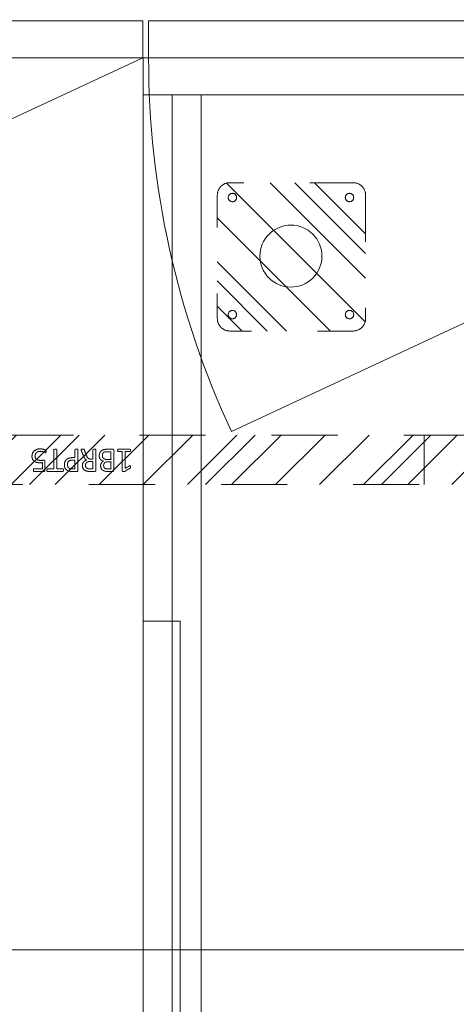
# Model space of a CAD drawing. Header units: inches. Extents: x -416 to -272, y -73 to 47.
# Tile 29 of 206: x -364.34 to -355.53, y -44.59 to -24.73. Entities that reach past the tile are written whole.
import ezdxf

# ---------------------------------------------------------------- set-up
doc = ezdxf.new("R2010")
doc.units = ezdxf.units.IN
doc.header["$LTSCALE"] = 32
doc.header["$MEASUREMENT"] = 0
doc.linetypes.add('Dash Style-1', pattern=[0.083328, 0.041656, -0.041672])
for name, color, linetype, lineweight in [('DashLine', 7, 'Continuous', 13), ('DashLineFill', 7, 'Dash Style-1', 13), ('Drawing', 7, 'Continuous', 18), ('Metal-DeskStructure', 7, 'Continuous', 13), ('None', 7, 'Continuous', 18), ('SolidLine', 7, 'Continuous', 15)]:
    doc.layers.add(name, color=color, linetype=linetype, lineweight=lineweight)
pattern_1 = [(45, (0, 0), (-1.61302, 1.9357), []), (45, (-1.0608, 1.0608), (-0.472346, 0.416761), [])]

# ---------------------------------------------------------------- blocks, each defined once
blk = doc.blocks.new('Slate-CredenzaFoot (2D)')
at = {"layer": 'DashLineFill', "linetype": 'Continuous', "lineweight": 13}
h = blk.add_hatch(dxfattribs=at)
h.set_pattern_fill('Steel', color=253, style=0, pattern_type=2)
h.set_pattern_definition(pattern_1)
edge = h.paths.add_edge_path()
edge.add_arc((-1.246, 1.246), 0.25, 90, 180, ccw=False)
edge.add_line((-1.246, 1.496), (1.246, 1.496))
edge.add_arc((1.246, 1.246), 0.25, 0, 90, ccw=False)
edge.add_line((1.496, 1.246), (1.496, -1.246))
edge.add_arc((1.246, -1.246), 0.25, -90, 0, ccw=False)
edge.add_line((1.246, -1.496), (-1.246, -1.496))
edge.add_arc((-1.246, -1.246), 0.25, 180, 270, ccw=False)
edge.add_line((-1.496, -1.246), (-1.496, 1.246))
at = {"layer": 'DashLine', "flags": 128}
blk.add_lwpolyline([(-0.016, 0.616), (0.046, 0.613), (0.106, 0.604), (0.166, 0.589), (0.224, 0.568), (0.279, 0.542), (0.332, 0.511), (0.381, 0.474), (0.427, 0.433), (0.468, 0.387), (0.505, 0.338), (0.536, 0.285), (0.563, 0.23), (0.583, 0.172), (0.598, 0.112), (0.607, 0.051), (0.61, -0.01), (0.607, -0.071), (0.598, -0.132), (0.583, -0.192), (0.563, -0.25), (0.536, -0.305), (0.505, -0.358), (0.468, -0.407), (0.427, -0.453), (0.381, -0.494), (0.332, -0.53), (0.279, -0.562), (0.224, -0.588), (0.166, -0.609), (0.106, -0.624), (0.046, -0.633), (-0.016, -0.636), (-0.077, -0.633), (-0.138, -0.624), (-0.198, -0.609), (-0.255, -0.588), (-0.311, -0.562), (-0.364, -0.53), (-0.413, -0.494), (-0.458, -0.453), (-0.5, -0.407), (-0.536, -0.358), (-0.568, -0.305), (-0.594, -0.25), (-0.615, -0.192), (-0.63, -0.132), (-0.639, -0.071), (-0.642, -0.01), (-0.639, 0.051), (-0.63, 0.112), (-0.615, 0.172), (-0.594, 0.23), (-0.568, 0.285), (-0.536, 0.338), (-0.5, 0.387), (-0.458, 0.433), (-0.413, 0.474), (-0.364, 0.511), (-0.311, 0.542), (-0.255, 0.568), (-0.198, 0.589), (-0.138, 0.604), (-0.077, 0.613)], close=True, dxfattribs=at)
at = {"layer": 'DashLineFill', "flags": 128}
blk.add_lwpolyline([(-1.496, 1.246, -0.414214), (-1.246, 1.496), (1.246, 1.496, -0.414214), (1.496, 1.246), (1.496, -1.246, -0.414214), (1.246, -1.496), (-1.246, -1.496, -0.414214), (-1.496, -1.246)], format="xyb", close=True, dxfattribs=at)
at = {"layer": 'SolidLine', "flags": 128}
for points in [[(-1.197, 1.086), (-1.205, 1.087), (-1.213, 1.088), (-1.221, 1.09), (-1.229, 1.093), (-1.237, 1.096), (-1.244, 1.101), (-1.251, 1.106), (-1.257, 1.111), (-1.262, 1.117), (-1.267, 1.124), (-1.272, 1.131), (-1.275, 1.139), (-1.278, 1.147), (-1.28, 1.155), (-1.281, 1.163), (-1.282, 1.171), (-1.281, 1.179), (-1.28, 1.188), (-1.278, 1.196), (-1.275, 1.204), (-1.272, 1.211), (-1.267, 1.218), (-1.262, 1.225), (-1.257, 1.231), (-1.251, 1.237), (-1.244, 1.242), (-1.237, 1.246), (-1.229, 1.249), (-1.221, 1.252), (-1.213, 1.254), (-1.205, 1.255), (-1.197, 1.256), (-1.189, 1.255), (-1.18, 1.254), (-1.172, 1.252), (-1.165, 1.249), (-1.157, 1.246), (-1.15, 1.242), (-1.143, 1.237), (-1.137, 1.231), (-1.131, 1.225), (-1.127, 1.218), (-1.122, 1.211), (-1.119, 1.204), (-1.116, 1.196), (-1.114, 1.188), (-1.113, 1.179), (-1.112, 1.171), (-1.113, 1.163), (-1.114, 1.155), (-1.116, 1.147), (-1.119, 1.139), (-1.122, 1.131), (-1.127, 1.124), (-1.131, 1.117), (-1.137, 1.111), (-1.143, 1.106), (-1.15, 1.101), (-1.157, 1.096), (-1.165, 1.093), (-1.172, 1.09), (-1.18, 1.088), (-1.189, 1.087)], [(1.165, 1.086), (1.157, 1.087), (1.149, 1.088), (1.141, 1.09), (1.133, 1.093), (1.125, 1.096), (1.118, 1.101), (1.112, 1.106), (1.105, 1.111), (1.1, 1.117), (1.095, 1.124), (1.091, 1.131), (1.087, 1.139), (1.084, 1.147), (1.082, 1.155), (1.081, 1.163), (1.081, 1.171), (1.081, 1.179), (1.082, 1.188), (1.084, 1.196), (1.087, 1.204), (1.091, 1.211), (1.095, 1.218), (1.1, 1.225), (1.105, 1.231), (1.112, 1.237), (1.118, 1.242), (1.125, 1.246), (1.133, 1.249), (1.141, 1.252), (1.149, 1.254), (1.157, 1.255), (1.165, 1.256), (1.174, 1.255), (1.182, 1.254), (1.19, 1.252), (1.198, 1.249), (1.205, 1.246), (1.212, 1.242), (1.219, 1.237), (1.225, 1.231), (1.231, 1.225), (1.236, 1.218), (1.24, 1.211), (1.244, 1.204), (1.246, 1.196), (1.248, 1.188), (1.25, 1.179), (1.25, 1.171), (1.25, 1.163), (1.248, 1.155), (1.246, 1.147), (1.244, 1.139), (1.24, 1.131), (1.236, 1.124), (1.231, 1.117), (1.225, 1.111), (1.219, 1.106), (1.212, 1.101), (1.205, 1.096), (1.198, 1.093), (1.19, 1.09), (1.182, 1.088), (1.174, 1.087)], [(-1.197, -1.276), (-1.205, -1.275), (-1.213, -1.274), (-1.221, -1.272), (-1.229, -1.269), (-1.237, -1.266), (-1.244, -1.261), (-1.251, -1.257), (-1.257, -1.251), (-1.262, -1.245), (-1.267, -1.238), (-1.272, -1.231), (-1.275, -1.223), (-1.278, -1.216), (-1.28, -1.208), (-1.281, -1.199), (-1.282, -1.191), (-1.281, -1.183), (-1.28, -1.175), (-1.278, -1.167), (-1.275, -1.159), (-1.272, -1.151), (-1.267, -1.144), (-1.262, -1.137), (-1.257, -1.131), (-1.251, -1.126), (-1.244, -1.121), (-1.237, -1.116), (-1.229, -1.113), (-1.221, -1.11), (-1.213, -1.108), (-1.205, -1.107), (-1.197, -1.106), (-1.189, -1.107), (-1.18, -1.108), (-1.172, -1.11), (-1.165, -1.113), (-1.157, -1.116), (-1.15, -1.121), (-1.143, -1.126), (-1.137, -1.131), (-1.131, -1.137), (-1.127, -1.144), (-1.122, -1.151), (-1.119, -1.159), (-1.116, -1.167), (-1.114, -1.175), (-1.113, -1.183), (-1.112, -1.191), (-1.113, -1.199), (-1.114, -1.208), (-1.116, -1.216), (-1.119, -1.223), (-1.122, -1.231), (-1.127, -1.238), (-1.131, -1.245), (-1.137, -1.251), (-1.143, -1.257), (-1.15, -1.261), (-1.157, -1.266), (-1.165, -1.269), (-1.172, -1.272), (-1.18, -1.274), (-1.189, -1.275)], [(1.165, -1.276), (1.157, -1.275), (1.149, -1.274), (1.141, -1.272), (1.133, -1.269), (1.125, -1.266), (1.118, -1.261), (1.112, -1.257), (1.105, -1.251), (1.1, -1.245), (1.095, -1.238), (1.091, -1.231), (1.087, -1.223), (1.084, -1.216), (1.082, -1.208), (1.081, -1.199), (1.081, -1.191), (1.081, -1.183), (1.082, -1.175), (1.084, -1.167), (1.087, -1.159), (1.091, -1.151), (1.095, -1.144), (1.1, -1.137), (1.105, -1.131), (1.112, -1.126), (1.118, -1.121), (1.125, -1.116), (1.133, -1.113), (1.141, -1.11), (1.149, -1.108), (1.157, -1.107), (1.165, -1.106), (1.174, -1.107), (1.182, -1.108), (1.19, -1.11), (1.198, -1.113), (1.205, -1.116), (1.212, -1.121), (1.219, -1.126), (1.225, -1.131), (1.231, -1.137), (1.236, -1.144), (1.24, -1.151), (1.244, -1.159), (1.246, -1.167), (1.248, -1.175), (1.25, -1.183), (1.25, -1.191), (1.25, -1.199), (1.248, -1.208), (1.246, -1.216), (1.244, -1.223), (1.24, -1.231), (1.236, -1.238), (1.231, -1.245), (1.225, -1.251), (1.219, -1.257), (1.212, -1.261), (1.205, -1.266), (1.198, -1.269), (1.19, -1.272), (1.182, -1.274), (1.174, -1.275)]]:
    blk.add_lwpolyline(points, close=True, dxfattribs=at)
blk = doc.blocks.new('Group-3')
at = {"layer": 'DashLine', "flags": 128}
for points in [[(0.748, -16.819), (47.244, -16.819), (47.244, -17.409), (0.748, -17.409)], [(11.368, -17.244), (35.994, -17.244), (35.994, -17.992), (11.368, -17.992)]]:
    blk.add_lwpolyline(points, close=True, dxfattribs=at)
at = {"layer": 'SolidLine', "flags": 128}
for points in [[(0, 0), (0.748, 0), (0.748, -17.992), (0, -17.992)], [(0, 0), (47.992, 0), (47.992, -17.992), (0, -17.992)]]:
    blk.add_lwpolyline(points, close=True, dxfattribs=at)
at = {"layer": 'None', "color": 7}
blk.add_blockref('Slate-CredenzaFoot (2D)', (4.016, -15), dxfattribs=at)
blk = doc.blocks.new('Group-4')
at = {"layer": 'None'}
blk.add_blockref('Group-3', (0, 0), dxfattribs=at)
blk = doc.blocks.new('SL Leg Credenza (2D)')
at = {"layer": 'None'}
blk.add_blockref('Group-4', (0, 0), dxfattribs=at)
at = {"layer": 'Drawing', "color": 0, "flags": 1}
for tag in ['Catalog', 'Custom', 'Option1', 'Option2', 'Option3', 'Option4', 'Option5', 'Option6', 'Option7', 'Option8', 'Option9', 'Option10', 'Option11', 'Option12', 'Tag', 'FinishGroup', 'Discount', 'Item2', 'Item3', 'Item6', 'Item8', 'Item9', 'Item10', 'Item12', 'Item13', 'Item16', 'Item18', 'Item19', 'Item20', 'Item21', 'Item22', 'Item23', 'Item24', 'Item25', 'Item1', 'Item4', 'Item5', 'Item7', 'Item11', 'Item14', 'Item15', 'Item17']:
    blk.add_attdef(tag, (-5.391, -58.515), '', height=0.00709, dxfattribs=at)
blk = doc.blocks.new('Group-83')
at = {"layer": 'DashLine', "flags": 128}
blk.add_lwpolyline([(1.114, -2.559), (70.894, -2.559), (70.894, -30), (1.114, -30)], close=True, dxfattribs=at)
at = {"layer": 'SolidLine', "flags": 128}
blk.add_lwpolyline([(1.114, -2.559), (70.894, -2.559), (70.894, -30), (1.114, -30)], close=True, dxfattribs=at)
blk = doc.blocks.new('Group-84')
at = {"layer": 'DashLine'}
for p, q in [((53.927, -12.008), (37.755, -19.549)), ((71.89, -12.008), (55.717, -19.549))]:
    blk.add_line(p, q, dxfattribs=at)
blk.add_arc((71.89, -12.008), 17.844, 180, 205, dxfattribs=at)
at = {"layer": 'SolidLine', "flags": 128}
for points in [[(36.083, -11.26), (53.927, -11.26), (53.927, -12.008), (36.083, -12.008)], [(54.045, -11.26), (71.89, -11.26), (71.89, -12.008), (54.045, -12.008)]]:
    blk.add_lwpolyline(points, close=True, dxfattribs=at)
blk = doc.blocks.new('Group-70')
at = {"layer": 'Metal-DeskStructure', "color": 7}
for points, knots in [([(9.57, -0.189), (9.57, -0.197), (9.568, -0.211), (9.559, -0.213), (9.44, -0.213), (9.321, -0.213), (9.318, -0.212), (9.314, -0.206), (9.312, -0.197), (9.312, -0.184), (9.314, -0.175), (9.316, -0.169), (9.321, -0.165), (9.37, -0.165), (9.417, -0.165), (9.417, 0.004), (9.417, 0.174), (9.374, 0.148), (9.331, 0.122), (9.325, 0.121), (9.316, 0.119), (9.312, 0.122), (9.31, 0.133), (9.31, 0.146), (9.31, 0.156), (9.312, 0.161), (9.316, 0.165), (9.319, 0.167), (9.371, 0.2), (9.423, 0.233), (9.425, 0.235), (9.428, 0.235), (9.434, 0.237), (9.451, 0.237), (9.469, 0.237), (9.474, 0.233), (9.476, 0.229), (9.476, 0.031), (9.476, -0.165), (9.517, -0.165), (9.561, -0.165), (9.565, -0.169), (9.569, -0.175), (9.57, -0.184), (9.57, -0.189)], [0, 0, 0, 0.00261, 0.007831, 0.010441, 0.176195, 0.178805, 0.181415, 0.184026, 0.186636, 0.188594, 0.190551, 0.192509, 0.194467, 0.244389, 0.244389, 0.424498, 0.424498, 0.47805, 0.47805, 0.484241, 0.490432, 0.496622, 0.502813, 0.507071, 0.510941, 0.514811, 0.518682, 0.518682, 0.576295, 0.576295, 0.578743, 0.58119, 0.583638, 0.590247, 0.593184, 0.596122, 0.599059, 0.911881, 0.911881, 0.976501, 0.982376, 0.988251, 0.994125, 1, 1, 1]), ([(9.942, -0.084), (9.942, -0.106), (9.93, -0.141), (9.912, -0.171), (9.884, -0.191), (9.835, -0.213), (9.727, -0.213), (9.661, -0.213), (9.646, -0.202), (9.646, 0.011), (9.646, 0.224), (9.661, 0.235), (9.719, 0.235), (9.811, 0.235), (9.862, 0.218), (9.895, 0.191), (9.914, 0.148), (9.914, 0.106), (9.906, 0.076), (9.892, 0.052), (9.868, 0.032), (9.855, 0.026), (9.873, 0.023), (9.905, 0.004), (9.929, -0.023), (9.942, -0.062), (9.942, -0.084)], [0, 0, 0, 0.031455, 0.06291, 0.094366, 0.125821, 0.188731, 0.266159, 0.275837, 0.285516, 0.435531, 0.44521, 0.454888, 0.521427, 0.574659, 0.627891, 0.681123, 0.734355, 0.762747, 0.791139, 0.819531, 0.847924, 0.847924, 0.885943, 0.923962, 0.961981, 1, 1, 1]), ([(10.308, -0.204), (10.308, -0.208), (10.306, -0.212), (10.299, -0.213), (10.286, -0.215), (10.267, -0.215), (10.256, -0.213), (10.249, -0.212), (10.245, -0.206), (10.243, -0.201), (10.223, -0.148), (10.203, -0.095), (10.195, -0.077), (10.181, -0.047), (10.158, -0.025), (10.129, -0.014), (10.089, -0.014), (10.07, -0.014), (10.07, -0.109), (10.07, -0.208), (10.066, -0.212), (10.059, -0.213), (10.048, -0.215), (10.031, -0.215), (10.02, -0.213), (10.013, -0.212), (10.009, -0.208), (10.009, 0.003), (10.009, 0.224), (10.024, 0.235), (10.079, 0.235), (10.144, 0.235), (10.166, 0.233), (10.175, 0.231), (10.201, 0.228), (10.241, 0.207), (10.267, 0.178), (10.282, 0.139), (10.282, 0.095), (10.269, 0.058), (10.247, 0.03), (10.214, 0.012), (10.195, 0.004), (10.206, -0.001), (10.225, -0.016), (10.24, -0.036), (10.253, -0.064), (10.26, -0.081), (10.28, -0.129), (10.3, -0.178), (10.306, -0.191), (10.308, -0.202), (10.308, -0.204)], [0, 0, 0, 0.004018, 0.008035, 0.012053, 0.01607, 0.020088, 0.024105, 0.028123, 0.03214, 0.03214, 0.070951, 0.070951, 0.084634, 0.098317, 0.112001, 0.125684, 0.138745, 0.138745, 0.202807, 0.205295, 0.207782, 0.21027, 0.212758, 0.214748, 0.216739, 0.218729, 0.220719, 0.332671, 0.339637, 0.346603, 0.391882, 0.407555, 0.423229, 0.423229, 0.466696, 0.510164, 0.553631, 0.597099, 0.640566, 0.684033, 0.727501, 0.770968, 0.770968, 0.798042, 0.825115, 0.852188, 0.879262, 0.879262, 0.958132, 0.958132, 0.979066, 1, 1, 1]), ([(10.646, 0.104), (10.646, 0.069), (10.624, 0.015), (10.583, -0.022), (10.524, -0.044), (10.457, -0.044), (10.432, -0.044), (10.432, -0.124), (10.432, -0.208), (10.428, -0.212), (10.421, -0.213), (10.41, -0.215), (10.393, -0.215), (10.382, -0.213), (10.375, -0.212), (10.371, -0.208), (10.371, 0.002), (10.371, 0.222), (10.386, 0.235), (10.443, 0.235), (10.506, 0.235), (10.531, 0.231), (10.568, 0.224), (10.605, 0.202), (10.633, 0.17), (10.646, 0.128), (10.646, 0.104)], [0, 0, 0, 0.066268, 0.132535, 0.198803, 0.26507, 0.303966, 0.303966, 0.429297, 0.43506, 0.440822, 0.446584, 0.452347, 0.456957, 0.461567, 0.466177, 0.470786, 0.728938, 0.745073, 0.761208, 0.845107, 0.870922, 0.896738, 0.922553, 0.948369, 0.974184, 1, 1, 1]), ([(10.996, 0.209), (10.996, 0.203), (10.996, 0.193), (10.992, 0.187), (10.987, 0.183), (10.922, 0.183), (10.859, 0.183), (10.859, -0.01), (10.859, -0.208), (10.856, -0.212), (10.848, -0.213), (10.837, -0.215), (10.82, -0.215), (10.809, -0.213), (10.802, -0.212), (10.798, -0.208), (10.798, -0.01), (10.798, 0.183), (10.736, 0.183), (10.671, 0.183), (10.665, 0.187), (10.664, 0.193), (10.662, 0.202), (10.662, 0.215), (10.664, 0.226), (10.665, 0.231), (10.671, 0.235), (10.829, 0.235), (10.987, 0.235), (10.992, 0.231), (10.996, 0.226), (10.996, 0.215), (10.996, 0.209)], [0, 0, 0, 0.003046, 0.005389, 0.007733, 0.010076, 0.089744, 0.089744, 0.335779, 0.340465, 0.345152, 0.349838, 0.354524, 0.360382, 0.36624, 0.372099, 0.377957, 0.6855, 0.6855, 0.785085, 0.788014, 0.790943, 0.793872, 0.796801, 0.798998, 0.801195, 0.803391, 0.805588, 0.991213, 0.99341, 0.995606, 0.997803, 1, 1, 1]), ([(11.299, -0.07), (11.299, -0.105), (11.275, -0.162), (11.23, -0.201), (11.169, -0.221), (11.11, -0.221), (11.073, -0.213), (11.044, -0.206), (11.025, -0.197), (11.02, -0.193), (11.018, -0.188), (11.016, -0.182), (11.016, -0.172), (11.016, -0.162), (11.018, -0.153), (11.02, -0.145), (11.024, -0.143), (11.029, -0.143), (11.044, -0.153), (11.068, -0.162), (11.105, -0.171), (11.153, -0.171), (11.191, -0.16), (11.219, -0.136), (11.236, -0.101), (11.236, -0.053), (11.223, -0.022), (11.195, 0.001), (11.151, 0.012), (11.101, 0.012), (11.07, 0.008), (11.048, 0.008), (11.038, 0.017), (11.038, 0.121), (11.038, 0.224), (11.049, 0.235), (11.159, 0.235), (11.262, 0.235), (11.265, 0.231), (11.269, 0.226), (11.271, 0.215), (11.271, 0.196), (11.263, 0.183), (11.174, 0.183), (11.09, 0.183), (11.09, 0.12), (11.09, 0.056), (11.103, 0.058), (11.129, 0.06), (11.184, 0.06), (11.241, 0.041), (11.278, 0.008), (11.299, -0.04), (11.299, -0.07)], [0, 0, 0, 0.016248, 0.032495, 0.048743, 0.064991, 0.07474, 0.084488, 0.094237, 0.103985, 0.113734, 0.123483, 0.133231, 0.143955, 0.155653, 0.167352, 0.17905, 0.190748, 0.214145, 0.237542, 0.260938, 0.284335, 0.304389, 0.324444, 0.344498, 0.364552, 0.381743, 0.398934, 0.416124, 0.433315, 0.445134, 0.456952, 0.465394, 0.473836, 0.532936, 0.541379, 0.549822, 0.625104, 0.627919, 0.630733, 0.633547, 0.636362, 0.642928, 0.649495, 0.749089, 0.749089, 0.824606, 0.824606, 0.840082, 0.855558, 0.891668, 0.927779, 0.963889, 1, 1, 1]), ([(9.853, 0.115), (9.853, 0.132), (9.844, 0.157), (9.823, 0.176), (9.792, 0.185), (9.737, 0.185), (9.705, 0.185), (9.705, 0.113), (9.705, 0.041), (9.739, 0.041), (9.796, 0.041), (9.825, 0.052), (9.844, 0.073), (9.853, 0.1), (9.853, 0.115)], [0, 0, 0, 0.074499, 0.148998, 0.223496, 0.297995, 0.395417, 0.395417, 0.61891, 0.61891, 0.724928, 0.793696, 0.862464, 0.931232, 1, 1, 1]), ([(10.219, 0.109), (10.219, 0.137), (10.195, 0.172), (10.168, 0.181), (10.158, 0.183), (10.136, 0.185), (10.095, 0.185), (10.07, 0.185), (10.07, 0.109), (10.07, 0.034), (10.098, 0.034), (10.151, 0.034), (10.184, 0.045), (10.208, 0.067), (10.219, 0.095), (10.219, 0.109)], [0, 0, 0, 0.142515, 0.285031, 0.285031, 0.330993, 0.376955, 0.445899, 0.445899, 0.655281, 0.655281, 0.734439, 0.800829, 0.867219, 0.93361, 1, 1, 1]), ([(10.583, 0.098), (10.583, 0.126), (10.563, 0.163), (10.533, 0.18), (10.502, 0.185), (10.459, 0.185), (10.432, 0.185), (10.432, 0.096), (10.432, 0.006), (10.459, 0.006), (10.511, 0.006), (10.548, 0.019), (10.572, 0.045), (10.583, 0.078), (10.583, 0.098)], [0, 0, 0, 0.053098, 0.106195, 0.159293, 0.212391, 0.297937, 0.297937, 0.584068, 0.584068, 0.669615, 0.752211, 0.834807, 0.917404, 1, 1, 1]), ([(9.879, -0.088), (9.879, -0.068), (9.866, -0.038), (9.842, -0.018), (9.805, -0.007), (9.741, -0.007), (9.705, -0.007), (9.705, -0.085), (9.705, -0.164), (9.749, -0.164), (9.833, -0.164), (9.866, -0.136), (9.879, -0.106), (9.879, -0.088)], [0, 0, 0, 0.079156, 0.158312, 0.237468, 0.316624, 0.419526, 0.419526, 0.643799, 0.643799, 0.767809, 0.883905, 0.941952, 1, 1, 1])]:
    blk.add_open_spline(points, degree=2, knots=knots, dxfattribs=at)
blk = doc.blocks.new('1BRPT5-RightBeam (2D)')
at = {"layer": 'DashLineFill', "linetype": 'Continuous', "lineweight": 13}
h = blk.add_hatch(dxfattribs=at)
h.set_pattern_fill('Steel', color=253, style=0, pattern_type=2)
h.set_pattern_definition(pattern_1)
h.paths.add_polyline_path([(-1.85, 0.5), (20.472, 0.5), (20.472, -0.5), (-1.85, -0.5)])
at = {"layer": 'DashLineFill'}
blk.add_line((3.386, 0.5), (3.386, -0.5), dxfattribs=at)
at = {"layer": 'DashLineFill', "flags": 128}
blk.add_lwpolyline([(-1.85, 0.5), (20.472, 0.5), (20.472, -0.5), (-1.85, -0.5)], close=True, dxfattribs=at)
at = {"layer": 'Metal-DeskStructure', "color": 7}
blk.add_blockref('Group-70', (0, 0), dxfattribs=at)
blk = doc.blocks.new('Group-85')
at = {"layer": 'None', "color": 7, "rotation": 180}
blk.add_blockref('1BRPT5-RightBeam (2D)', (62.992, -20.118), dxfattribs=at)
blk = doc.blocks.new('Group-86')
at = {"layer": 'None'}
for name in ['Group-84', 'Group-83']:
    blk.add_blockref(name, (0, 0), dxfattribs=at)
blk.add_blockref('Group-85', (0, 0), dxfattribs=at)
blk = doc.blocks.new('SL Credenza Desk (2D)-1')
at = {"layer": 'None'}
blk.add_blockref('Group-86', (0, 0), dxfattribs=at)
at = {"layer": 'Drawing', "color": 0, "flags": 1}
for tag in ['Catalog', 'FinishGroup', 'Custom', 'Discount', 'Tag', 'Item1', 'Item2', 'Item3', 'Item4', 'Item5', 'Item6', 'Item7', 'Item8', 'Item9', 'Item10', 'Item11', 'Item12', 'Item13', 'Item14', 'Item15', 'Item16', 'Item17', 'Item18', 'Item19', 'Item20', 'Item21', 'Item22', 'Item23', 'Item24', 'Item25', 'Option1', 'Option2', 'Option3', 'Option4', 'Option5', 'Option6', 'Option7', 'Option8', 'Option9', 'Option10', 'Option11', 'Option12']:
    blk.add_attdef(tag, (-56.289, -28.999), '', height=0.00709, dxfattribs=at)
blk = doc.blocks.new('Group-87')
at = {"layer": 'Drawing'}
blk.add_blockref('SL Credenza Desk (2D)-1', (-56.328, 1.485), dxfattribs=at)
at = {"layer": 'Drawing', "color": 0, "flags": 1}
for tag in ['Catalog', 'FinishGroup', 'Custom', 'Discount', 'Tag', 'Item1', 'Item2', 'Item3', 'Item4', 'Item5', 'Item6', 'Item7', 'Item8', 'Item9', 'Item10', 'Item11', 'Item12', 'Item13', 'Item14', 'Item15', 'Item16', 'Item17', 'Item18', 'Item19', 'Item20', 'Item21', 'Item22', 'Item23', 'Item24', 'Item25', 'Option1', 'Option2', 'Option3', 'Option4', 'Option5', 'Option6', 'Option7', 'Option8', 'Option9', 'Option10', 'Option11', 'Option12']:
    blk.add_attdef(tag, (-56.289, -28.999), '', height=0.00709, dxfattribs=at)

msp = doc.modelspace()

# ---------------------------------------------------------------- block references
at = {"layer": 'Drawing', "rotation": 270}
msp.add_blockref('SL Leg Credenza (2D)', (-343.858, -25.5), dxfattribs=at)

# ---------------------------------------------------------------- next in the draw order: block references
at = {"layer": 'Drawing', "color": 7}
msp.add_blockref('Group-87', (-359.459, -14.977), dxfattribs=at)

doc.saveas('drawing.dxf')
